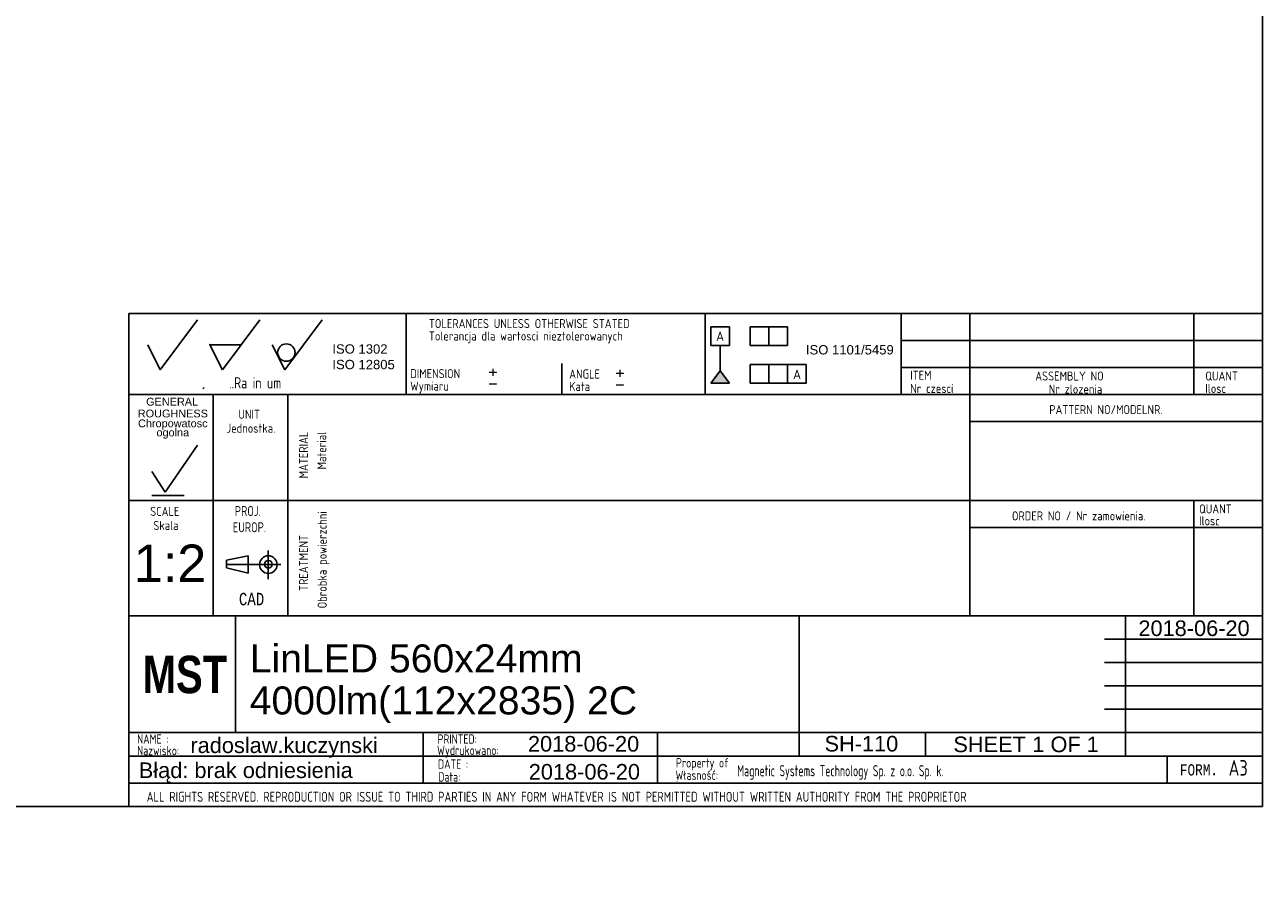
# Paper-space layout 'Layout1' of a CAD drawing. Header units: millimetres. Extents: x 0 to 406, y 0 to 285.
# Tile 4 of 6: x 207 to 406, y 0 to 139. Entities that reach past the tile are written whole.
import ezdxf
from ezdxf import colors
from ezdxf.entities.mleader import LeaderData, LeaderLine
from ezdxf.enums import TextEntityAlignment as Align
from ezdxf.lldxf.tags import DXFTag
from ezdxf.math import Vec2, Vec3

# ---------------------------------------------------------------- set-up
doc = ezdxf.new("R2010")
doc.units = ezdxf.units.MM
doc.layers.add('10', color=7, linetype='Continuous')
doc.layers.add('Default', color=7, linetype='Continuous')
doc.styles.add('SEACAD_Arial', font='arial.ttf')
doc.styles.add('SEACAD_Lucida_Console', font='lucon.TTF', dxfattribs={"width": 0.8})
doc.styles.add('SEACAD_Solid_Edge_ANSI', font='seans.ttf')
tags = doc.linetypes.add('CENTER2', pattern=[28.575, 19.05, -3.175, 3.175, -3.175]).pattern_tags.tags
tags[10:11] = [DXFTag(74, 4), DXFTag(75, 0), DXFTag(340, '0'), DXFTag(46, 0.0), DXFTag(50, 0.0), DXFTag(44, 0.0), DXFTag(45, 0.0)]
tags[8:9] = [DXFTag(74, 4), DXFTag(75, 0), DXFTag(340, '0'), DXFTag(46, 0.0), DXFTag(50, 0.0), DXFTag(44, 0.0), DXFTag(45, 0.0)]
tags[6:7] = [DXFTag(74, 4), DXFTag(75, 0), DXFTag(340, '0'), DXFTag(46, 0.0), DXFTag(50, 0.0), DXFTag(44, 0.0), DXFTag(45, 0.0)]
tags[4:5] = [DXFTag(74, 4), DXFTag(75, 0), DXFTag(340, '0'), DXFTag(46, 0.0), DXFTag(50, 0.0), DXFTag(44, 0.0), DXFTag(45, 0.0)]

# ---------------------------------------------------------------- blocks, each defined once
blk = doc.blocks.new('SEANNOT_GROUP15')
at = {"layer": 'Default', "color": 7, "linetype": 'Continuous', "style": 'SEACAD_Arial'}
for s, p in [('LinLED 560x24mm', (243.05, 39.62)), ('4000lm(112x2835) 2C', (243.05, 32.87))]:
    blk.add_text(s, height=4.5, dxfattribs=at).set_placement(p, align=Align.TOP_LEFT)
blk = doc.blocks.new('SEANNOT_GROUP16')
at = {"layer": 'Default', "color": 7, "linetype": 'Continuous', "style": 'SEACAD_Arial'}
blk.add_text('radoslaw.kuczynski', height=2.5, dxfattribs=at).set_placement((233.53, 24.68), align=Align.TOP_LEFT)
blk = doc.blocks.new('SEANNOT_GROUP17')
at = {"layer": 'Default', "color": 7, "linetype": 'Continuous', "style": 'SEACAD_Arial'}
blk.add_text('SH-110', height=2.5, dxfattribs=at).set_placement((335.35, 24.93), align=Align.TOP_LEFT)
blk = doc.blocks.new('SEANNOT_GROUP18')
at = {"layer": 'Default', "color": 7, "linetype": 'Continuous', "style": 'SEACAD_Arial'}
blk.add_text('2018-06-20', height=2.5, dxfattribs=at).set_placement((287.86, 20.42), align=Align.TOP_LEFT)
blk = doc.blocks.new('SEANNOT_GROUP19')
at = {"layer": 'Default', "color": 7, "linetype": 'Continuous', "style": 'SEACAD_Arial'}
blk.add_text('1:2', height=6, dxfattribs=at).set_placement((224.43, 55.64), align=Align.TOP_LEFT)
blk = doc.blocks.new('_DOT')
at = {"color": 0, "linetype": 'ByBlock', "lineweight": -2}
blk.add_line((-0.5, 0), (-1, 0), dxfattribs=at)
at = {"color": 0, "linetype": 'ByBlock', "const_width": 0.5}
blk.add_lwpolyline([(-0.25, 0, 1), (0.25, 0, 1)], format="xyb", close=True, dxfattribs=at)
blk = doc.blocks.new('SEANNOT_GROUP21')
at = {"layer": 'Default', "color": 7, "linetype": 'Continuous', "style": 'SEACAD_Arial'}
blk.add_text('2018-06-20', height=2.5, dxfattribs=at).set_placement((287.73, 24.91), align=Align.TOP_LEFT)
blk = doc.blocks.new('SEANNOT_GROUP22')
at = {"layer": 'Default', "color": 7, "linetype": 'Continuous', "style": 'SEACAD_Arial'}
for s, p in [('SHEET ', (356.04, 24.82)), ('1', (368.7, 24.82)), (' OF ', (370.66, 24.82)), ('1', (377.45, 24.82))]:
    blk.add_text(s, height=2.5, dxfattribs=at).set_placement(p, align=Align.TOP_LEFT)
blk = doc.blocks.new('SEANNOT_GROUP23')
at = {"layer": 'Default', "color": 7, "linetype": 'Continuous', "style": 'SEACAD_Arial'}
blk.add_text('2018-06-20', height=2.5, dxfattribs=at).set_placement((385.75, 43.46), align=Align.TOP_LEFT)

psp = doc.layouts.get("Layout1")

# ---------------------------------------------------------------- hatches: boundary and pattern name
at = {"layer": 'Default', "linetype": 'Continuous'}
psp.add_hatch(color=7, dxfattribs=at).paths.add_polyline_path([(318.5887, 83.5055), (317.0887, 81.5206), (320.0887, 81.5206)])

# ---------------------------------------------------------------- linework, layer by layer
at = {"layer": '10', "color": 7, "linetype": 'Continuous'}
for p, q in [((228.6664, 83.7025), (234.6664, 91.7025)), ((238.6664, 83.7025), (244.6664, 91.7025)), ((248.6664, 83.7025), (254.6664, 91.7025)), ((268.1664, 92.7025), (268.1664, 79.7025)), ((316.1664, 92.7025), (316.1664, 79.7025)), ((347.6664, 92.7025), (347.6664, 79.7025)), ((358.6664, 92.7025), (358.6664, 44.2025)), ((394.6664, 92.7025), (394.6664, 79.7025)), ((226.6664, 87.7025), (228.6664, 83.7025)), ((236.6664, 87.7025), (241.6664, 87.7025)), ((236.6664, 87.7025), (238.6664, 83.7025)), ((246.6664, 87.7025), (248.6664, 83.7025)), ((405.6664, 88.3691), (347.6664, 88.3691)), ((293.1664, 84.7025), (293.1664, 79.7025)), ((405.6664, 84.0358), (347.6664, 84.0358)), ((405.6664, 79.7025), (223.6664, 79.7025)), ((235.541, 80.6292), (235.7172, 80.8353)), ((237.1664, 79.7025), (237.1664, 44.2025)), ((237.1664, 79.7025), (237.1664, 45.7025)), ((249.1664, 79.7025), (249.1664, 44.2025)), ((405.6664, 75.3691), (358.6664, 75.3691)), ((229.4692, 64.067), (234.6676, 71.572)), ((227.327, 67.3491), (229.4692, 64.067)), ((405.6664, 62.7025), (223.6664, 62.7025)), ((227.327, 63.5278), (232.5255, 63.5278)), ((394.6664, 62.7025), (394.6664, 44.2025)), ((405.6664, 58.3691), (358.6664, 58.3691)), ((239.3123, 53.1174), (242.7982, 53.8094)), ((242.7982, 53.8094), (242.7982, 51.0413)), ((246.0414, 54.6781), (246.0414, 50.0695)), ((246.0414, 54.6781), (246.0414, 50.0695)), ((239.3123, 51.9247), (239.3123, 53.1174)), ((242.7982, 51.0413), (239.3123, 51.9247)), ((331.2915, 44.2025), (223.6664, 44.2025)), ((331.1664, 44.2025), (223.6664, 44.2025)), ((240.7703, 25.5444), (240.7703, 44.2944)), ((380.2915, 44.2025), (405.7915, 44.2025)), ((383.6664, 21.7025), (383.6664, 44.2025)), ((380.2915, 40.4525), (405.7915, 40.4525)), ((380.2915, 36.7025), (405.7915, 36.7025)), ((380.2915, 32.9525), (405.7915, 32.9525)), ((380.2915, 29.2025), (405.7915, 29.2025)), ((223.6664, 25.4525), (405.7915, 25.4525)), ((270.9256, 25.4138), (270.9256, 17.2887)), ((308.5239, 25.4525), (308.5239, 17.3274)), ((351.5415, 25.4525), (351.5415, 21.7025)), ((223.6664, 21.7025), (380.2915, 21.7025)), ((390.3535, 21.7025), (390.3535, 17.3275)), ((223.6664, 17.3275), (405.6664, 17.3275))]:
    psp.add_line(p, q, dxfattribs=at)
at = {"layer": '10', "color": 7, "linetype": 'CENTER2'}
psp.add_line((239.3123, 52.4253), (248.0282, 52.4253), dxfattribs=at)
at = {"layer": '10', "color": 7, "linetype": 'Continuous'}
for points in [[(405.6664, 13.5775), (405.6664, 284.5775), (15.6664, 284.5775), (15.6664, 13.5775), (405.6664, 13.5775)], [(405.6664, 13.5775), (405.6664, 92.7025), (223.6664, 92.7025), (223.6664, 13.5775), (405.6664, 13.5775)], [(331.2915, 44.2025), (331.2915, 21.7025), (405.6664, 21.7025), (405.6664, 44.2025), (331.2915, 44.2025)]]:
    psp.add_lwpolyline(points, dxfattribs=at)
for centre, radius in [((248.9389, 86.4574), 1.4016), ((246.0414, 52.4254), 1.4146), ((246.0414, 52.4843), 0.6075)]:
    psp.add_circle(centre, radius, dxfattribs=at)
psp.add_point((236.6664, 87.7025), dxfattribs=at)
at = {"layer": 'Default', "color": 7, "linetype": 'Continuous'}
for p, q in [((317.0887, 87.6113), (317.0887, 90.6113)), ((317.0887, 90.6113), (320.0887, 90.6113)), ((320.0887, 90.6113), (320.0887, 87.6113)), ((323.4244, 87.6113), (323.4244, 90.6113)), ((323.4244, 90.6113), (329.4244, 90.6113)), ((326.4244, 90.6113), (326.4244, 87.6113)), ((329.4244, 90.6113), (329.4244, 87.6113)), ((320.0887, 87.6113), (317.0887, 87.6113)), ((318.5887, 83.5055), (318.5887, 87.6113)), ((329.4244, 87.6113), (323.4244, 87.6113)), ((323.4244, 81.5206), (323.4244, 84.5206)), ((323.4244, 84.5206), (332.4244, 84.5206)), ((326.4244, 84.5206), (326.4244, 81.5206)), ((329.4244, 81.5206), (329.4244, 84.5206)), ((332.4244, 84.5206), (332.4244, 81.5206)), ((317.0887, 81.5206), (318.5887, 83.5055)), ((318.5887, 83.5055), (320.0887, 81.5206)), ((320.0887, 81.5206), (317.0887, 81.5206)), ((332.4244, 81.5206), (323.4244, 81.5206))]:
    psp.add_line(p, q, dxfattribs=at)

# ---------------------------------------------------------------- block references
at = {"layer": 'Default'}
for name in ['SEANNOT_GROUP19', 'SEANNOT_GROUP23', 'SEANNOT_GROUP15', 'SEANNOT_GROUP16', 'SEANNOT_GROUP21', 'SEANNOT_GROUP17', 'SEANNOT_GROUP22', 'SEANNOT_GROUP18']:
    psp.add_blockref(name, (0, 0), dxfattribs=at)

# ---------------------------------------------------------------- texts
at = {"layer": '10', "attachment_point": 1}
for s, insert, char_height, width, style in [('{\\fSolid Edge ANSI|b0||i0||c0|p34;\\C7;\\H1.45000002;\\W0.883;TOLERANCES UNLESS OTHERWISE STATED}', (271.823, 91.8398), 1.45, 38.614141, 'SEACAD_Solid_Edge_ANSI'), ('{\\fSolid Edge ANSI|b0||i0||c0|p34;\\C7;\\H1.45000002;\\W0.883;Tolerancja dla wartosci nieztolerowanych}', (271.823, 89.8398), 1.45, 36.029358, 'SEACAD_Solid_Edge_ANSI'), ('{\\fSolid Edge ANSI|b0||i0||c0|p34;\\C7;\\H1.45000002;\\W0.883;DIMENSION}', (268.823, 83.801), 1.45, 10.15001, 'SEACAD_Solid_Edge_ANSI'), ('{\\fSolid Edge ANSI|b0||i0||c0|p34;\\C7;\\H1.45000002;\\W0.883;ANGLE}', (294.3509, 83.7369), 1.45, 6.052184, 'SEACAD_Solid_Edge_ANSI'), ('{\\fSolid Edge ANSI|b0||i0||c0|p34;\\C7;\\H1.45000002;\\W0.883;ITEM}', (349.1061, 83.5453), 1.45, 4.255445, 'SEACAD_Solid_Edge_ANSI'), ('{\\fSolid Edge ANSI|b0||i0||c0|p34;\\C7;\\H1.8;\\W0.8;..Ra in um}', (239.7304, 82.5025), 1.8, 8.921749, 'SEACAD_Solid_Edge_ANSI'), ('{\\fSolid Edge ANSI|b0||i0||c0|p34;\\C7;\\H1.45000002;\\W0.883;Wymiaru}', (268.823, 81.801), 1.45, 8.67569, 'SEACAD_Solid_Edge_ANSI'), ('{\\fSolid Edge ANSI|b0||i0||c0|p34;\\C7;\\H1.45000002;\\W0.883;Kata}', (294.3509, 81.7369), 1.45, 5.07501, 'SEACAD_Solid_Edge_ANSI'), ('{\\fSolid Edge ANSI|b0||i0||c0|p34;\\C7;\\H1.45000002;\\W0.883;ASSEMBLY NO}', (369.1852, 83.4185), 1.45, 12.829358, 'SEACAD_Solid_Edge_ANSI'), ('{\\fSolid Edge ANSI|b0||i0||c0|p34;\\C7;\\H1.45000002;\\W0.883;QUANT}', (396.4966, 83.4185), 1.45, 6.241314, 'SEACAD_Solid_Edge_ANSI'), ('{\\fSolid Edge ANSI|b0||i0||c0|p34;\\C7;\\H1.45000002;\\W0.883;Ilosc}', (396.4966, 81.4185), 1.45, 6.934793, 'SEACAD_Solid_Edge_ANSI'), ('{\\fSolid Edge ANSI|b0||i0||c0|p34;\\C7;\\H1.45000002;\\W0.883;Nr czesci }', (349.1061, 81.4185), 1.45, 7.78588, 'SEACAD_Solid_Edge_ANSI'), ('{\\fSolid Edge ANSI|b0||i0||c0|p34;\\C7;\\H1.45000002;\\W0.883;Nr zlozenia}', (371.3489, 81.3193), 1.45, 9.504276, 'SEACAD_Solid_Edge_ANSI'), ('{\\fSolid Edge ANSI|b0||i0||c0|p34;\\C7;\\H1.45000002;\\W0.883;PATTERN NO/MODELNR.}', (371.4383, 78.0241), 1.45, 21.434793, 'SEACAD_Solid_Edge_ANSI'), ('{\\fSolid Edge ANSI|b0||i0||c0|p34;\\C7;\\H1.45000002;\\W0.883;UNIT}', (241.2329, 77.2753), 1.45, 4.16088, 'SEACAD_Solid_Edge_ANSI'), ('{\\fSolid Edge ANSI|b0||i0||c0|p34;\\C7;\\H1.45000002;\\W0.883;Jednostka.}', (239.3294, 75.0364), 1.45, 8.726285, 'SEACAD_Solid_Edge_ANSI'), ('{\\fSolid Edge ANSI|b0||i0||c0|p34;\\C7;\\H1.45000002;\\W0.883;SCALE}', (227.0667, 61.6902), 1.45, 5.863054, 'SEACAD_Solid_Edge_ANSI'), ('{\\fSolid Edge ANSI|b0||i0||c0|p34;\\C7;\\H1.60000002;\\W0.8;PROJ.}', (240.6541, 61.826), 1.6, 5.113054, 'SEACAD_Solid_Edge_ANSI'), ('{\\fSolid Edge ANSI|b0||i0||c0|p34;\\C7;\\H1.45000002;\\W0.883;QUANT}', (395.4966, 62.0852), 1.45, 6.241314, 'SEACAD_Solid_Edge_ANSI'), ('{\\fSolid Edge ANSI|b0||i0||c0|p34;\\C7;\\H1.45000002;\\W0.883;ORDER NO / Nr zamowienia.}', (365.4383, 60.9698), 1.45, 25.030887, 'SEACAD_Solid_Edge_ANSI'), ('{\\fSolid Edge ANSI|b0||i0||c0|p34;\\C7;\\H1.45000002;\\W0.883;Ilosc}', (395.4966, 60.1647), 1.45, 6.934793, 'SEACAD_Solid_Edge_ANSI'), ('{\\fSolid Edge ANSI|b0||i0||c0|p34;\\C7;\\H1.45000002;\\W0.883;Skala}', (227.5677, 59.4364), 1.45, 5.777229, 'SEACAD_Solid_Edge_ANSI'), ('{\\fSolid Edge ANSI|b0||i0||c0|p34;\\C7;\\H1.60000002;\\W0.8;EUROP.}', (240.3364, 59.2199), 1.6, 6.643488, 'SEACAD_Solid_Edge_ANSI'), ('{\\fLucida Console|b0||i0||c0|p34;\\C7;\\H1.99999998;\\W0.8;CAD}', (241.316, 47.8953), 2, 4.533343, 'SEACAD_Lucida_Console'), ('{\\fSolid Edge ANSI|b0||i0||c0|p34;\\C7;\\H1.5;\\W0.8;NAME :}', (224.9675, 25.1761), 1.5, 5.576097, 'SEACAD_Solid_Edge_ANSI'), ('{\\fSolid Edge ANSI|b0||i0||c0|p34;\\C7;\\H1.5;\\W0.8;PRINTED:}', (273.2161, 25.1761), 1.5, 8.9879, 'SEACAD_Solid_Edge_ANSI'), ('{\\fSolid Edge ANSI|b0||i0||c0|p34;\\C7;\\H1.5;\\W0.8;Nazwisko:}', (224.9676, 23.329), 1.5, 7.678383, 'SEACAD_Solid_Edge_ANSI'), ('{\\fSolid Edge ANSI|b0||i0||c0|p34;\\C7;\\H1.5;\\W0.8;Wydrukowano:}', (273.1279, 23.366), 1.5, 11.438653, 'SEACAD_Solid_Edge_ANSI'), ('{\\fSolid Edge ANSI|b0||i0||c0|p34;\\C7;\\H1.5;\\W0.8;DATE :}', (273.2821, 21.1484), 1.5, 5.217401, 'SEACAD_Solid_Edge_ANSI'), ('{\\fSolid Edge ANSI|b0||i0||c0|p34;\\C7;\\H1.5;\\W0.8;Property of :}', (311.4969, 21.3579), 1.5, 8.869575, 'SEACAD_Solid_Edge_ANSI'), ('{\\fSolid Edge ANSI|b0||i0||c0|p34;\\C7;\\H1.8;\\W0.667;Magnetic Systems Technology Sp. z o.o. Sp. k.}', (321.3166, 20.2436), 1.8, 58.304358, 'SEACAD_Solid_Edge_ANSI'), ('{\\fLucida Console|b0||i0||c0|p34;\\C7;\\H1.8;\\W0.8;FORM.}', (392.4164, 20.3775), 1.8, 6.80001, 'SEACAD_Lucida_Console'), ('{\\fSolid Edge ANSI|b0||i0||c0|p34;\\C7;\\H2.50000002;\\W0.8;A3}', (400.244, 21.0473), 2.5, 3.315227, 'SEACAD_Solid_Edge_ANSI'), ('{\\fSolid Edge ANSI|b0||i0||c0|p34;\\C7;\\H1.5;\\W0.8;Data:}', (273.3248, 19.0982), 1.5, 6.195662, 'SEACAD_Solid_Edge_ANSI'), ('{\\fSolid Edge ANSI|b0||i0||c0|p34;\\C7;\\H1.5;\\W0.8;Własność:}', (311.4137, 19.3737), 1.5, 10.891314, 'SEACAD_Solid_Edge_ANSI'), ('{\\fSolid Edge ANSI|b0||i0||c0|p34;\\C7;\\H1.60000002;\\W0.8;ALL RIGHTS RESERVED. REPRODUCTION OR ISSUE TO THIRD PARTIES IN ANY FORM WHATEVER IS NOT PERMITTED WITHOUT WRITTEN AUTHORITY FROM THE PROPRIETOR}', (226.5139, 15.9553), 1.6, 148.000012, 'SEACAD_Solid_Edge_ANSI')]:
    psp.add_mtext(s, dxfattribs=dict(at, insert=insert, char_height=char_height, width=width, style=style))
at = {"layer": '10', "char_height": 1.25, "attachment_point": 1}
for s, insert, width in [('{\\fArial|b0||i0||c0|p34;\\C7;\\H1.2499998;\\W1.;GENERAL}', (226.4186, 79.1957), 8.3424), ('{\\fArial|b0||i0||c0|p34;\\C7;\\H1.2499998;\\W1.;ROUGHNESS}', (225.0839, 77.3018), 11.222834)]:
    psp.add_mtext(s, dxfattribs=dict(at, insert=insert, width=width))
at = {"layer": '10', "insert": (230.7029, 74.1738), "char_height": 1.25, "width": 11.65265, "attachment_point": 5, "line_spacing_factor": 0.7}
psp.add_mtext('{\\fArial|b0||i0||c0|p34;\\C7;\\H1.24999998;\\W1.;Chropowatosc\\P}{\\fArial|b0||i0||c0|p34;\\C7;\\H1.24999998;\\W1.;ogolna}', dxfattribs=at)
at = {"layer": '10', "char_height": 1.45, "attachment_point": 1, "rotation": 89.999994, "style": 'SEACAD_Solid_Edge_ANSI'}
for s, insert, width in [('{\\fSolid Edge ANSI|b0||i0||c0|p34;\\C7;\\H1.45000002;\\W0.883;MATERIAL}', (250.9679, 66.2608), 8.920662), ('{\\fSolid Edge ANSI|b0||i0||c0|p34;\\C7;\\H1.45000002;\\W0.883;Material}', (253.8878, 67.7032), 7.153155), ('{\\fSolid Edge ANSI|b0||i0||c0|p34;\\C7;\\H1.45000002;\\W0.883;TREATMENT}', (250.9679, 48.1987), 10.87501), ('{\\fSolid Edge ANSI|b0||i0||c0|p34;\\C7;\\H1.45000002;\\W0.883;Obrobka powierzchni}', (253.9679, 45.3948), 17.047554)]:
    psp.add_mtext(s, dxfattribs=dict(at, insert=insert, width=width))
at = {"layer": 'Default'}
for s, insert, char_height, width, attachment_point in [('{\\fSolid Edge ANSI|b0||i0||c0|p34;\\C7;\\H1.5;\\W1.;A}', (318.5825, 89.835), 1.5, 1.402184, 2), ('{\\fArial|b0||i0||c0|p34;\\C7;\\H1.5;\\W1.;ISO 1302 \\P}{\\fArial|b0||i0||c0|p34;\\C7;\\H1.5;\\W1.;ISO 12805}', (256.3273, 87.7851), 1.5, 10.486332, 1), ('{\\fArial|b0||i0||c0|p34;\\C7;\\H1.5;\\W1.;ISO 1101/5459}', (339.4139, 87.6533), 1.5, 14.66134, 2), ('{\\fSolid Edge ISO|b0||i0||c0|p34;\\C7;\\H2.5;\\W1.;+\\P}', (281.2929, 84.7968), 2.5, 1.882447, 1), ('{\\fSolid Edge ISO|b0||i0||c0|p34;\\C7;\\H2.5;\\W1.;+\\P}', (301.686, 84.64), 2.5, 1.882447, 1), ('{\\fSolid Edge ANSI|b0||i0||c0|p34;\\C7;\\H1.5;\\W1.;A}', (330.9389, 83.7093), 1.5, 1.402184, 2), ('{\\fSolid Edge ISO|b0||i0||c0|p34;\\C7;\\H2.5;\\W1.;-\\P}', (281.2929, 82.9144), 2.5, 1.882447, 1), ('{\\fSolid Edge ISO|b0||i0||c0|p34;\\C7;\\H2.5;\\W1.;-\\P}', (301.686, 82.7575), 2.5, 1.882447, 1), ('{\\fImpact|b0||i0||c0|p34;\\C7;\\H6.;\\W1.;MST}', (225.8529, 37.789), 6, 14.453176, 1)]:
    psp.add_mtext(s, dxfattribs=dict(at, insert=insert, char_height=char_height, width=width, attachment_point=attachment_point))

# ---------------------------------------------------------------- leaders
at = {"layer": 'Default', "color": 7, "linetype": 'Continuous'}
ml = psp.add_multileader_mtext('Standard', dxfattribs=at)
ml.set_content('{\\pxsm0.9;\\fArial|b0||i0||c0|p34;\\W1.; Błąd: brak odniesienia\\P}', color=256)
ml.set_leader_properties()
ml.set_arrow_properties(name='DOT')
ml.build(insert=Vec2(0, 0))
ml.multileader.update_dxf_attribs({"leader_type": 0, "dogleg_length": 0, "arrow_head_size": 2.5})
ctx = ml.context
ctx.base_point, ctx.char_height, ctx.arrow_head_size, ctx.landing_gap_size = Vec3(223.3955, 19.0521), 2.5, 2.5, 0.875
notes = []
notes.append((ctx, [(0, (0, 0, 0), (0, 0), (1, 0), 1, [])]))
ctx.mtext.insert = Vec3(224.2705, 20.6683)
for ctx, leaders in notes:
    for number, flags, end, landing, length, lines in leaders:
        leader = LeaderData()
        leader.index, (leader.has_last_leader_line, leader.has_dogleg_vector, leader.attachment_direction) = number, flags
        leader.last_leader_point, leader.dogleg_vector, leader.dogleg_length = Vec3(end), Vec3(landing), length
        for number, points, colour, breaks in lines:
            line = LeaderLine()
            line.index, line.vertices, line.color, line.breaks = number, Vec3.list(points), colors.encode_raw_color(colour), breaks
            leader.lines.append(line)
        ctx.leaders.append(leader)

doc.saveas('drawing.dxf')
